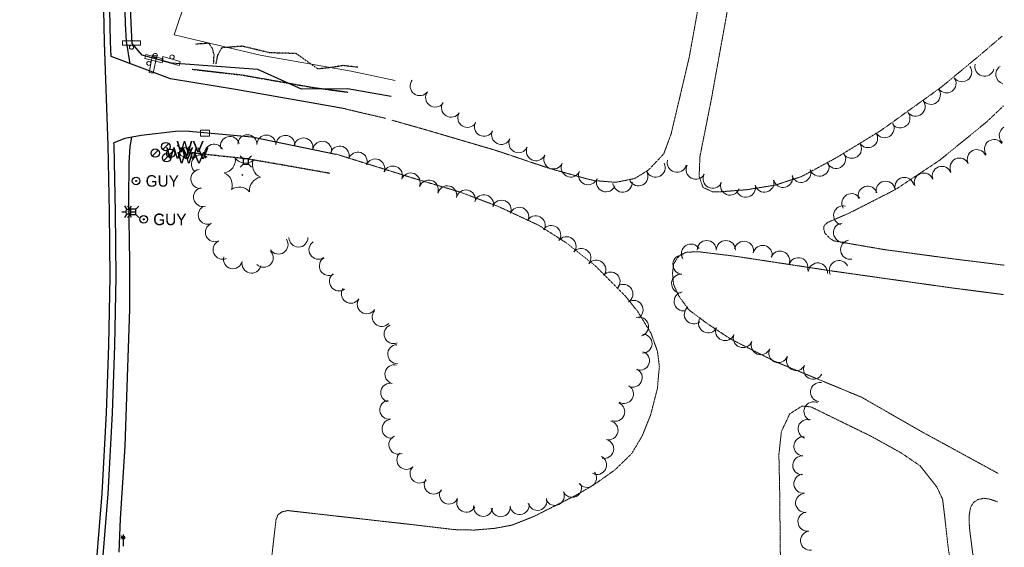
# Model space of a CAD drawing. Extents: x 386588 to 390135, y 96998 to 113606.
# Tile 58 of 92: x 388587 to 389000, y 103320 to 103541. Entities that reach past the tile are written whole.
import ezdxf
from ezdxf.enums import TextEntityAlignment as Align

# ---------------------------------------------------------------- set-up
doc = ezdxf.new("R2010")
doc.units = 0
doc.header["$MEASUREMENT"] = 0
doc.linetypes.add('Wisdot1', pattern=[0.0625, 0.03125, -0.03125])
doc.linetypes.add('Wisdot3', pattern=[0.1875, 0.125, -0.0625])
for name, color, linetype, lineweight in [('E_DRN', 40, 'Continuous', 15), ('E_DTM_BreakLines', 30, 'Continuous', 25), ('E_DTM_SlopeBottom', 3, 'Wisdot1', 25), ('E_DWY', 2, 'Wisdot3', 15), ('E_LAND_TreeLine', 3, 'Etrel', 15), ('E_LAND_Vegetation', 3, 'Continuous', 15), ('E_LTG', 21, 'Continuous', 25), ('E_MISCPROP_Sprinkler', 5, 'Continuous', 25), ('E_RDWY', 21, 'Continuous', 25), ('E_RDWY_AsphConc', 200, 'Continuous', 25), ('E_RDWY_Gravel', 21, 'Wisdot3', 25), ('E_SGN', 21, 'Continuous', 15), ('E_UTL_AG_Bold', 30, 'Continuous', 25), ('E_UTL_EGuyWire', 200, 'Continuous', 25), ('E_UTL_W', 5, 'Continuous', 25), ('E_UTL_WHydrant', 4, 'Continuous', 15)]:
    doc.layers.add(name, color=color, linetype=linetype, lineweight=lineweight)
doc.styles.add('Style-dot_font5', font='dot_font5.shx')
doc.linetypes.add('Etrel', pattern='A,0,[14,dgnlstyle-ewdotudls.shx,S=0.000293,R=0,X=0,Y=0],-0.036575', length=0.036575)

# ---------------------------------------------------------------- blocks, each defined once
blk = doc.blocks.new('CTRE')
at = {"layer": 'E_LAND_Vegetation'}
blk.add_circle((0, 0), 0.223, dxfattribs=at)
for centre, start, end in [((-11.97, 8.96), 280.2067, 5.97162), ((1.81, 14.92), 220.21132, 305.97623), ((13.83, 5.89), 160.21133, 245.97624), ((-13.83, -5.9), 340.21132, 65.97623), ((-1.81, -14.93), 40.21133, 125.97624)]:
    blk.add_arc(centre, 7.87, start, end, dxfattribs=at)
at = {"layer": 'E_LAND_Vegetation', "extrusion": (0, 0, -1)}
blk.add_arc((-12.03, -9.04), 7.87, 354.07279, 79.74889, dxfattribs=at)
blk = doc.blocks.new('GUY')
at = {"layer": 'E_UTL_EGuyWire'}
for radius in [4, 0.5]:
    blk.add_circle((0, 0), radius, dxfattribs=at)
at = {"layer": 'E_UTL_EGuyWire', "style": 'Style-dot_font5'}
blk.add_text('GUY', height=12, dxfattribs=at).set_placement((10, 0), align=Align.MIDDLE_LEFT)
blk = doc.blocks.new('HYD')
at = {"layer": 'E_UTL_WHydrant'}
for p, q in [((-3.8, 3.8), (-8.3, 8.3)), ((3.8, 3.8), (8.3, 8.3))]:
    blk.add_line(p, q, dxfattribs=at)
for radius in [5.48, 0.42]:
    blk.add_circle((0, 0), radius, dxfattribs=at)
blk = doc.blocks.new('INLET')
at = {"layer": 'E_DRN', "flags": 128}
blk.add_lwpolyline([(-7.5, 10), (7.5, 10), (7.5, 0), (-7.5, 0)], close=True, dxfattribs=at)
blk = doc.blocks.new('LPOL')
at = {"layer": 'E_LTG'}
for p, q in [((-4, 0), (-1.5, 0)), ((-0.75, 1.3), (-2, 3.46)), ((0.75, 1.3), (2, 3.46)), ((1.5, 0), (4, 0)), ((-2, -3.46), (-0.75, -1.3)), ((2, -3.46), (0.75, -1.3))]:
    blk.add_line(p, q, dxfattribs=at)
for radius in [1.5, 1.5, 1.5, 0.125]:
    blk.add_circle((0, 0), radius, dxfattribs=at)
blk = doc.blocks.new('PED')
at = {"layer": 'E_UTL_AG_Bold'}
for p, q in [((-2.5, 2.5), (-5.33, 5.33)), ((2.5, 2.5), (5.33, 5.33)), ((-2.5, -2.5), (-5.33, -5.33)), ((2.5, -2.5), (5.33, -5.33))]:
    blk.add_line(p, q, dxfattribs=at)
at = {"layer": 'E_UTL_AG_Bold', "flags": 128}
blk.add_lwpolyline([(-2.5, -2.5), (2.5, -2.5), (2.5, 2.5), (-2.5, 2.5)], close=True, dxfattribs=at)
blk = doc.blocks.new('SPRK')
at = {"layer": 'E_MISCPROP_Sprinkler'}
for p, q in [((0, 17.5), (-4, 24.4)), ((0, 27.5), (0, 0)), ((0, 17.5), (4, 24.4)), ((0, 17.5), (-5.2, 20.5)), ((0, 17.5), (5.2, 20.5))]:
    blk.add_line(p, q, dxfattribs=at)
blk.add_ellipse((0, 18), major_axis=(3, 0), ratio=0.333333, dxfattribs=at)
blk = doc.blocks.new('WV')
at = {"layer": 'E_UTL_W'}
blk.add_line((-2.83, -2.83), (2.83, 2.83), dxfattribs=at)
blk.add_circle((0, 0), 4, dxfattribs=at)
at = {"layer": 'E_UTL_W', "style": 'Style-dot_font5', "width": 1.111111}
blk.add_text('WV', height=10.8, dxfattribs=at).set_placement((10, 0), align=Align.MIDDLE_LEFT)

msp = doc.modelspace()

# ---------------------------------------------------------------- linework, layer by layer
at = {"layer": 'E_DTM_BreakLines'}
for p, q in [((388633.97, 103539.41), (388633.37, 103556.68)), ((388634.38, 103530.93), (388633.97, 103539.41)), ((388638.57, 103526.01), (388634.38, 103530.93)), ((388650.85, 103522.65), (388638.57, 103526.01)), ((388686.98, 103519.99), (388650.85, 103522.65)), ((388705.24, 103511.76), (388686.98, 103519.99)), ((388724.56, 103511.99), (388705.24, 103511.76)), ((388742.87, 103508.74), (388724.56, 103511.99))]:
    msp.add_line(p, q, dxfattribs=at)
at = {"layer": 'E_DTM_SlopeBottom'}
for points in [[(388668.49, 103522.42), (388668.69, 103526.21), (388668.06, 103528.76), (388666.55, 103530.93), (388660.7, 103530.63)], [(388728.86, 103520.93), (388722.68, 103521.67), (388717.59, 103520.82), (388712.13, 103520.23), (388702.99, 103526.71), (388692.04, 103526.99), (388680.49, 103529.74), (388671.86, 103529.12), (388670.69, 103526.95), (388670.11, 103526.01), (388669.36, 103522.18)], [(388717.11, 103476.54), (388698.63, 103479.82), (388682.33, 103482.62), (388657.44, 103485.27)]]:
    msp.add_lwpolyline(points, dxfattribs=at)
at = {"layer": 'E_DWY'}
msp.add_line((388740.5, 103499.57), (388723.61, 103503.51), dxfattribs=at)
at = {"layer": 'E_DWY', "flags": 128}
for points in [[(388827.93, 103473.52), (388836.86, 103472.79), (388844.79, 103474.4), (388850.54, 103477.95), (388856.95, 103484.73), (388860.03, 103493.14), (388867.59, 103525.1), (388875.87, 103571.15), (388881.75, 103611.82), (388887.48, 103644.38), (388893.55, 103669.68), (388899.16, 103688.02), (388904.71, 103708.92), (388907.18, 103725.16), (388907.26, 103732.07), (388906.29, 103735.72), (388903.99, 103738.84), (388901.23, 103740.73), (388891.84, 103745.68), (388885.29, 103749.94), (388877.88, 103756.68), (388857.9, 103782.05), (388850.24, 103795.08), (388845.21, 103807.59), (388843.81, 103817.31), (388843.9, 103826), (388845.14, 103831.26), (388846.57, 103834.57), (388848.09, 103837.09), (388851.22, 103841.16), (388853.71, 103845.76), (388853.76, 103845.95)], [(388931.35, 103813.27), (388933.38, 103804.23), (388934.28, 103795.45), (388933.08, 103786.04), (388930.47, 103769.2), (388925.2, 103747.54), (388920.33, 103723.95), (388913.32, 103690.46), (388905.32, 103660.82), (388898.3, 103629.31), (388891.49, 103593.88), (388886.44, 103560.59), (388876.88, 103507.7), (388872.07, 103483.52), (388871.74, 103475.2), (388873.4, 103470.64), (388877.36, 103468.83)], [(388877.36, 103468.83), (388880.24, 103468.8), (388891.93, 103469.73), (388903.52, 103471.61), (388914.66, 103475.22), (388929.33, 103483.18), (388947.9, 103494.54), (388972.91, 103512.47), (388989.58, 103526.25), (388998.55, 103533.95)], [(388999.14, 103504.75), (388991.83, 103497.84), (388972.35, 103481.99), (388954.01, 103469.82), (388934.47, 103459.86), (388925.68, 103456.07), (388924.04, 103454.67), (388923.91, 103453.29), (388924.36, 103451.55), (388926.66, 103449.19), (388928.27, 103448.25), (388949.2, 103444.65), (388980.33, 103440.46), (388999.5, 103438.12)], [(388743.02, 103498.83), (388756.24, 103495.09), (388786.62, 103486.16), (388808.77, 103478.71), (388825.28, 103474.1), (388827.93, 103473.52)], [(388713.86, 103288.79), (388714.03, 103290.28), (388690.19, 103293.49), (388694.61, 103331.65), (388695.46, 103333.65), (388697.06, 103334.87), (388699.5, 103335.41), (388755.38, 103329.1), (388769.32, 103327.43), (388777.62, 103327.25), (388786.28, 103327.99), (388793.4, 103329.32), (388802.5, 103332.92), (388810.24, 103336.82), (388820.23, 103341.85), (388827.63, 103346.16), (388836.46, 103352.4), (388843.46, 103359.19), (388847.88, 103366.6), (388851.41, 103375.4), (388854.26, 103386.5), (388855.09, 103395.77), (388854.29, 103402.05), (388851.59, 103409.62), (388845.89, 103418.95), (388840.8, 103425.23), (388828.41, 103437.72), (388816.01, 103447.54), (388804.6, 103454.81), (388787.96, 103462.56), (388771.64, 103468.73), (388751.64, 103474.66), (388719.7, 103484.62)], [(388999.15, 103425.81), (388976.19, 103428.79), (388927.92, 103435.61), (388886.57, 103441.9), (388871.3, 103443.76), (388866.53, 103443.54), (388864.16, 103442.61), (388862.54, 103441.07), (388861.02, 103438.45), (388860.6, 103434.57), (388861.06, 103430.09), (388863.04, 103425.5), (388867.36, 103419.5), (388875.23, 103413.6), (388884.94, 103407.2), (388903.16, 103397.97), (388939.8, 103382.83), (388964.28, 103368.77), (388997.03, 103350.9)], [(388918.54, 103378.77), (388914.83, 103379.16), (388909.68, 103375.89), (388906.19, 103368.54), (388905.13, 103358.84), (388905.46, 103343.66), (388905.95, 103297.66), (388905.31, 103267.99), (388902.11, 103239.16), (388894.87, 103209.63), (388882.64, 103178.08), (388879.24, 103169.78), (388876.02, 103161.09), (388875.04, 103153.31), (388875.77, 103150.24), (388877.91, 103148.13), (388881.34, 103146.7), (388885.76, 103147.7), (388889.2, 103150.25), (388891.66, 103154.34), (388894.6, 103163), (388896.88, 103168.86), (388900.07, 103172.47), (388902.71, 103173.43), (388907.22, 103172.25), (388914.92, 103167.97), (388927.2, 103157.86), (388949.03, 103140.24), (388959.84, 103131.07), (388967.77, 103124.62), (388974.14, 103119.6)], [(388991.64, 103270.31), (388991.54, 103270.43), (388985.1, 103282.38), (388979.8, 103299.24), (388976.13, 103318.87), (388974.54, 103332.96), (388973.67, 103340.13), (388971.21, 103345.36), (388964.28, 103354.11), (388956.46, 103359.47), (388943.96, 103366.4), (388918.71, 103378.74), (388918.54, 103378.77)], [(388996.69, 103339.02), (388996.38, 103339.19), (388993.26, 103340.23), (388991.03, 103340.55), (388988.35, 103340), (388986.68, 103338.87), (388985.39, 103336.82), (388984.78, 103333.33), (388984.88, 103328.41), (388986.28, 103317.45), (388991.8, 103295.81), (388993.27, 103291.86)]]:
    msp.add_lwpolyline(points, dxfattribs=at)
at = {"layer": 'E_LAND_TreeLine'}
for p, q in [((388658.82, 103554.96), (388651.92, 103534.58)), ((388651.92, 103534.58), (388687.96, 103526.06)), ((388687.96, 103526.06), (388726.1, 103519.27)), ((388726.1, 103519.27), (388744.48, 103515.46))]:
    msp.add_line(p, q, dxfattribs=at)
at = {"layer": 'E_LAND_Vegetation'}
for centre, radius, start, end in [((388991.2, 103521.21), 4.03, 164.5901, 344.5748), ((388981.84, 103518.91), 4.03, 215.3623, 35.347), ((388999.98, 103517.96), 4.03, 123.7149, 255.1855), ((388754.79, 103513.1), 4.03, 143.5701, 323.5547), ((388975.28, 103514.25), 4.03, 215.3623, 35.347), ((388761.26, 103508.32), 4.03, 143.5701, 323.5547), ((388968.71, 103509.44), 4.03, 217.8103, 37.795), ((388767.92, 103504.09), 4.03, 147.7581, 327.7428), ((388962.35, 103504.51), 4.03, 217.8103, 37.795), ((388774.73, 103499.79), 4.03, 147.7581, 327.7428), ((388955.99, 103499.57), 4.03, 217.8103, 37.795), ((388781.7, 103496.12), 4.03, 152.4401, 332.4248), ((388949.34, 103495.49), 4.03, 211.143, 31.1277), ((388788.88, 103492.66), 4.03, 154.6531, 334.6378), ((388942.45, 103491.33), 4.03, 211.143, 31.1277), ((389001.4, 103492.41), 4.01, 121.3349, 227.6568), ((388675.32, 103488.02), 3.98, 14.6406, 194.6253), ((388682.61, 103488.76), 3.98, 358.9342, 178.9189), ((388690.57, 103488.61), 3.98, 358.9342, 178.9189), ((388698.54, 103488.46), 3.98, 358.9342, 178.9189), ((388706.08, 103487.42), 3.98, 349.7565, 169.7412), ((388713.92, 103486), 3.98, 349.7565, 169.7412), ((388796.15, 103489.21), 4.03, 154.6531, 334.6378), ((388995.21, 103486.71), 4.01, 35.9054, 215.8901), ((388668.66, 103484.79), 3.98, 28.9811, 208.9658), ((388721.29, 103484), 3.98, 341.2656, 161.2503), ((388728.83, 103481.44), 3.98, 341.2656, 161.2503), ((388803.44, 103485.83), 4.03, 155.1544, 335.1391), ((388935.65, 103486.87), 4.03, 213.4005, 33.3852), ((388988.02, 103482.46), 4.01, 26.155, 206.1397), ((388663.18, 103480.29), 3.98, 49.6792, 229.6639), ((388736.15, 103478.61), 3.98, 338.1521, 158.1368), ((388810.74, 103482.42), 4.03, 154.8474, 334.832), ((388862.4, 103481), 4.03, 164.4753, 344.46), ((388929.07, 103482.63), 4.03, 207.6858, 27.6705), ((388980.78, 103478.95), 4.01, 25.4934, 205.4781), ((388662.93, 103474.23), 3.98, 97.3398, 277.3245), ((388743.55, 103475.64), 3.98, 338.1521, 158.1368), ((388818.03, 103479), 4.03, 154.8474, 334.832), ((388825.26, 103475.8), 4.03, 158.5193, 338.504), ((388846.3, 103475.35), 4.03, 207.0308, 27.0155), ((388853.53, 103478.98), 4.03, 206.0286, 26.0133), ((388870.35, 103478.09), 4.03, 152.0167, 332.0014), ((388914.47, 103476.79), 4.03, 198.6127, 18.5973), ((388922.1, 103479.36), 4.03, 198.6127, 18.5973), ((388973.34, 103475.46), 4.01, 20.1399, 200.1246), ((388750.98, 103472.72), 3.98, 338.6049, 158.5896), ((388758.53, 103469.8), 3.98, 342.3169, 162.3016), ((388832.75, 103472.85), 4.03, 158.5193, 338.504), ((388839.68, 103472.71), 4.03, 184.9132, 4.8979), ((388877.46, 103474.31), 4.03, 152.0167, 332.0014), ((388884.69, 103471.46), 4.03, 159.322, 339.3067), ((388899.04, 103472.67), 4.03, 195.2356, 15.2203), ((388906.88, 103474.68), 4.03, 194.1156, 14.1003), ((388949.81, 103469.26), 4.01, 11.4418, 191.4265), ((388957.7, 103470.87), 4.01, 12.1279, 192.1126), ((388965.81, 103472.69), 4.01, 20.1399, 200.1246), ((388664.06, 103466.61), 3.98, 104.1513, 284.136), ((388766.31, 103467.36), 3.98, 347.4529, 167.4376), ((388774.08, 103465.63), 3.98, 347.4529, 167.4376), ((388891.28, 103470.55), 4.03, 195.2356, 15.2203), ((388942.31, 103467.2), 4.01, 17.7293, 197.714), ((388781.66, 103463.62), 3.98, 344.0877, 164.0724), ((388789.06, 103461.34), 3.98, 338.0943, 158.079), ((388935.51, 103464.05), 4.01, 30.6627, 210.6474), ((388666.03, 103459.2), 3.98, 112.2184, 292.203), ((388796.45, 103458.36), 3.98, 338.0943, 158.079), ((388932.07, 103458.95), 4.01, 76.3619, 256.3465), ((388803.29, 103454.83), 3.98, 331.1978, 151.1825), ((388669.03, 103451.88), 3.98, 113.7952, 293.7799), ((388809.8, 103450.76), 3.98, 323.6558, 143.6404), ((388932, 103451.74), 4.01, 95.8827, 275.8674), ((388672.24, 103444.59), 3.98, 113.7952, 293.7799), ((388695.65, 103446.75), 3.98, 214.0252, 34.0099), ((388704, 103449.67), 3.98, 179.7839, 359.7685), ((388816.22, 103446.04), 3.98, 323.6558, 143.6404), ((388874.92, 103444.44), 4.01, 0.0291, 180.0138), ((388882.95, 103444.44), 4.01, 0.0291, 180.0138), ((388890.5, 103444.15), 4.01, 347.4529, 167.4376), ((388934.97, 103444.59), 4.01, 100.1209, 280.1055), ((388689.44, 103441.2), 3.98, 224.7056, 44.6903), ((388712.38, 103444.59), 3.98, 123.6462, 303.6308), ((388822.45, 103441.18), 3.98, 321.8949, 141.8796), ((388868.32, 103442.95), 4.01, 31.5968, 211.5815), ((388898.33, 103442.4), 4.01, 347.4529, 167.4376), ((388905.66, 103440.01), 4.01, 339.3221, 159.3068), ((388676.57, 103440.62), 3.98, 166.4534, 346.4381), ((388716.72, 103437.74), 3.98, 119.8531, 299.8378), ((388828.68, 103436.24), 3.98, 321.4134, 141.3981), ((388864.79, 103438.39), 4.01, 85.9264, 265.9111), ((388913.27, 103437.25), 4.01, 341.3669, 161.3516), ((388930.26, 103436.04), 4.01, 26.1132, 206.0978), ((388684.32, 103438.75), 3.98, 166.4534, 346.4381), ((388921.43, 103435.06), 4.01, 353.9478, 173.9324), ((388720.95, 103431.31), 3.98, 126.854, 306.8386), ((388834.68, 103431.28), 3.98, 316.6755, 136.6602), ((388864.22, 103430.39), 4.01, 85.9264, 265.9111), ((388725.95, 103426.19), 3.98, 146.0825, 326.0672), ((388840.04, 103426.12), 3.98, 302.4533, 122.438), ((388732.56, 103421.74), 3.98, 146.0825, 326.0672), ((388844.31, 103419.4), 3.98, 302.4533, 122.438), ((388865.28, 103422.98), 4.01, 100.0426, 280.0272), ((388869.54, 103417.53), 4.01, 128.878, 308.8627), ((388738.86, 103416.43), 3.98, 138.2147, 318.1994), ((388846.55, 103412.39), 3.98, 286.3554, 106.3401), ((388875.48, 103413.78), 4.01, 152.8648, 332.8495), ((388743.83, 103409.27), 3.98, 111.238, 291.2227), ((388882.6, 103410.57), 4.01, 158.3351, 338.3198), ((388848.04, 103405.29), 3.98, 268.9094, 88.8941), ((388890.06, 103407.61), 4.01, 158.3351, 338.3198), ((388745.36, 103400.87), 3.98, 92.7129, 272.6976), ((388897.52, 103404.65), 4.01, 158.3351, 338.3198), ((388904.93, 103401.36), 4.01, 155.8197, 335.8044), ((388846.95, 103398.12), 3.98, 251.5497, 71.5343), ((388912.35, 103398.02), 4.01, 152.9033, 332.888), ((388744.16, 103392.46), 3.98, 76.2285, 256.2132), ((388843.94, 103391.04), 3.98, 244.4978, 64.4825), ((388919.49, 103394.36), 4.01, 152.9033, 332.888), ((388742.43, 103384.75), 3.98, 77.9907, 257.9754), ((388840.28, 103384.21), 3.98, 238.8151, 58.7998), ((388922.38, 103385.02), 4.01, 81.8527, 261.8373), ((388742.04, 103377.57), 3.98, 96.5016, 276.4862), ((388836.61, 103376.77), 3.98, 248.6522, 68.6368), ((388919.62, 103376.92), 4.01, 64.9255, 244.9101), ((388742.94, 103369.66), 3.98, 96.5016, 276.4862), ((388833.83, 103369), 3.98, 256.8182, 76.8029), ((388917.15, 103369.55), 4.01, 71.7428, 251.7274), ((388745.82, 103362.98), 3.98, 114.6891, 294.6738), ((388915.41, 103362.33), 4.01, 86.6438, 266.6284), ((388832.01, 103361.25), 3.98, 256.8182, 76.8029), ((388749.18, 103356.62), 3.98, 134.1532, 314.1378), ((388828.99, 103354.52), 3.98, 241.9945, 61.9792), ((388914.94, 103354.33), 4.01, 86.6438, 266.6284), ((388754.72, 103350.9), 3.98, 134.1532, 314.1378), ((388824.77, 103349.1), 3.98, 216.7041, 36.6887), ((388915.44, 103346.63), 4.01, 94.9415, 274.9261), ((388760.62, 103346.27), 3.98, 145.9986, 325.9833), ((388818.53, 103344.93), 3.98, 204.9585, 24.9432), ((388767.04, 103342.12), 3.98, 154.5842, 334.5688), ((388811.3, 103341.57), 3.98, 204.9585, 24.9432), ((388916.13, 103338.64), 4.01, 94.9415, 274.9261), ((388774.24, 103338.7), 3.98, 154.5842, 334.5688), ((388781.3, 103336.97), 3.98, 171.6549, 351.6395), ((388788.66, 103336.82), 3.98, 186.495, 6.4797), ((388796.57, 103337.72), 3.98, 186.495, 6.4797), ((388804.05, 103339.48), 3.98, 194.1032, 14.0879), ((388917.12, 103330.78), 4.01, 97.7716, 277.7563), ((388918.21, 103322.83), 4.01, 97.7716, 277.7563)]:
    msp.add_arc(centre, radius, start, end, dxfattribs=at)
at = {"layer": 'E_RDWY', "flags": 128}
for points in [[(388619.32, 103311.63), (388621.88, 103342.55), (388623.65, 103376.35), (388624.68, 103404.62), (388625.15, 103433.14), (388624.93, 103460.37), (388624.28, 103488.15), (388622.86, 103531.47), (388622.11, 103565.52), (388621.05, 103603.4), (388620.51, 103624.16), (388620.04, 103645.49), (388619.34, 103672.7), (388618.29, 103703.63), (388617.08, 103745.34), (388615.89, 103791.61), (388615.36, 103820.71)], [(388625.56, 103525.44), (388625.36, 103531.54), (388624.61, 103565.59), (388623.55, 103603.47), (388623.01, 103624.22), (388622.54, 103645.55), (388621.84, 103672.78), (388620.79, 103703.71), (388619.58, 103745.4), (388619.54, 103746.94)], [(388587.29, 103099.99), (388587.78, 103102.03), (388594.82, 103132.73), (388602.25, 103169.14), (388608.36, 103201.18), (388612.05, 103229.24), (388614.64, 103246.07), (388618.43, 103276.72), (388621.81, 103311.4), (388624.37, 103342.38), (388626.15, 103376.24), (388627.18, 103404.55), (388627.65, 103433.13), (388627.43, 103460.41), (388626.78, 103488.22), (388626.75, 103489.38)]]:
    msp.add_lwpolyline(points, dxfattribs=at)
at = {"layer": 'E_RDWY_AsphConc', "ltscale": 5}
for p, q in [((388631.65, 103539.14), (388631.18, 103556.76)), ((388631.97, 103531.86), (388631.65, 103539.14))]:
    msp.add_line(p, q, dxfattribs=at)
at = {"layer": 'E_RDWY_AsphConc'}
for p, q in [((388633.49, 103522.45), (388631.97, 103531.86)), ((388650.37, 103516.08), (388625.56, 103525.44)), ((388660.57, 103514.43), (388650.37, 103516.08))]:
    msp.add_line(p, q, dxfattribs=at)
for points in [[(388723.61, 103503.51), (388677.68, 103511.62), (388660.57, 103514.43)], [(388658.23, 103494.18), (388684.45, 103491.87), (388719.7, 103484.62)]]:
    msp.add_lwpolyline(points, dxfattribs=at)
at = {"layer": 'E_RDWY_AsphConc', "flags": 128}
for points in [[(388658.23, 103494.18), (388652.59, 103494.02), (388638.2, 103492.43), (388631.38, 103491.14), (388626.75, 103489.38)], [(388634.14, 103491.66), (388633.44, 103487.78), (388632.98, 103480.88), (388632.79, 103465.45), (388633.23, 103439.86), (388633.25, 103419.72), (388632.48, 103395.24), (388631.35, 103362.3), (388629.34, 103331.94), (388628.76, 103317.95)]]:
    msp.add_lwpolyline(points, dxfattribs=at)
at = {"layer": 'E_RDWY_Gravel'}
msp.add_lwpolyline([(388659.47, 103520.13), (388680.21, 103517.76), (388709.4, 103512.62), (388724.84, 103510.51)], dxfattribs=at)
at = {"layer": 'E_SGN', "flags": 128}
for points in [[(388630.36, 103530.21), (388630.36, 103531.96), (388637.86, 103531.96), (388637.86, 103530.21), (388630.36, 103530.21)], [(388647.33, 103524.45), (388646.89, 103522.75), (388639.63, 103524.61), (388640.06, 103526.31), (388647.33, 103524.45)], [(388642.94, 103526.12), (388644.65, 103525.77), (388643.19, 103518.42), (388641.47, 103518.76), (388642.94, 103526.12)], [(388654.48, 103523.42), (388654.02, 103521.73), (388646.78, 103523.71), (388647.24, 103525.4), (388654.48, 103523.42)]]:
    msp.add_lwpolyline(points, close=True, dxfattribs=at)
at = {"layer": 'E_SGN'}
for centre in [(388634.11, 103529.34), (388644.1, 103525.9), (388641.35, 103522.61), (388651.09, 103525.25)]:
    msp.add_circle(centre, 0.875, dxfattribs=at)

# ---------------------------------------------------------------- block references
at = {"layer": 'E_DRN', "xscale": 0.25, "yscale": 0.25, "zscale": 0.25}
msp.add_blockref('INLET', (388664.83, 103492.17), dxfattribs=at)
at = {"layer": 'E_LAND_Vegetation', "xscale": 0.7108526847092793, "yscale": 0.7108526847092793, "zscale": 0.7108526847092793}
msp.add_blockref('CTRE', (388680.51, 103475.85), dxfattribs=at)
at = {"layer": 'E_LTG', "xscale": 0.692840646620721, "yscale": 0.692840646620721, "zscale": 0.692840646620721}
msp.add_blockref('LPOL', (388632.76, 103460.49), dxfattribs=at)
at = {"layer": 'E_MISCPROP_Sprinkler', "xscale": 0.1745454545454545, "yscale": 0.1745454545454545, "zscale": 0.1745454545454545}
msp.add_blockref('SPRK', (388630.62, 103320.58, 1604.4), dxfattribs=at)
at = {"layer": 'E_UTL_AG_Bold', "xscale": 0.4503659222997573, "yscale": 0.4503659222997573, "zscale": 0.4503659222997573}
for p in [(388681.96, 103481.54), (388634.77, 103460.46)]:
    msp.add_blockref('PED', p, dxfattribs=at)
at = {"layer": 'E_UTL_EGuyWire', "xscale": 0.3999999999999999, "yscale": 0.3999999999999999, "zscale": 0.3999999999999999}
for p in [(388636.03, 103473.37), (388639.21, 103457.32), (388639.22, 103457.25)]:
    msp.add_blockref('GUY', p, dxfattribs=at)
at = {"layer": 'E_UTL_W', "xscale": 0.4444444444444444, "yscale": 0.4444444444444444, "zscale": 0.4444444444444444}
for p in [(388648.47, 103487.74), (388644.06, 103485.06), (388648.79, 103483.08), (388650.49, 103484.9)]:
    msp.add_blockref('WV', p, dxfattribs=at)
at = {"layer": 'E_UTL_WHydrant', "xscale": 0.3477624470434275, "yscale": 0.3477624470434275, "zscale": 0.3477624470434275}
msp.add_blockref('HYD', (388656.12, 103485.43, 1600.79), dxfattribs=at)

doc.saveas('drawing.dxf')
